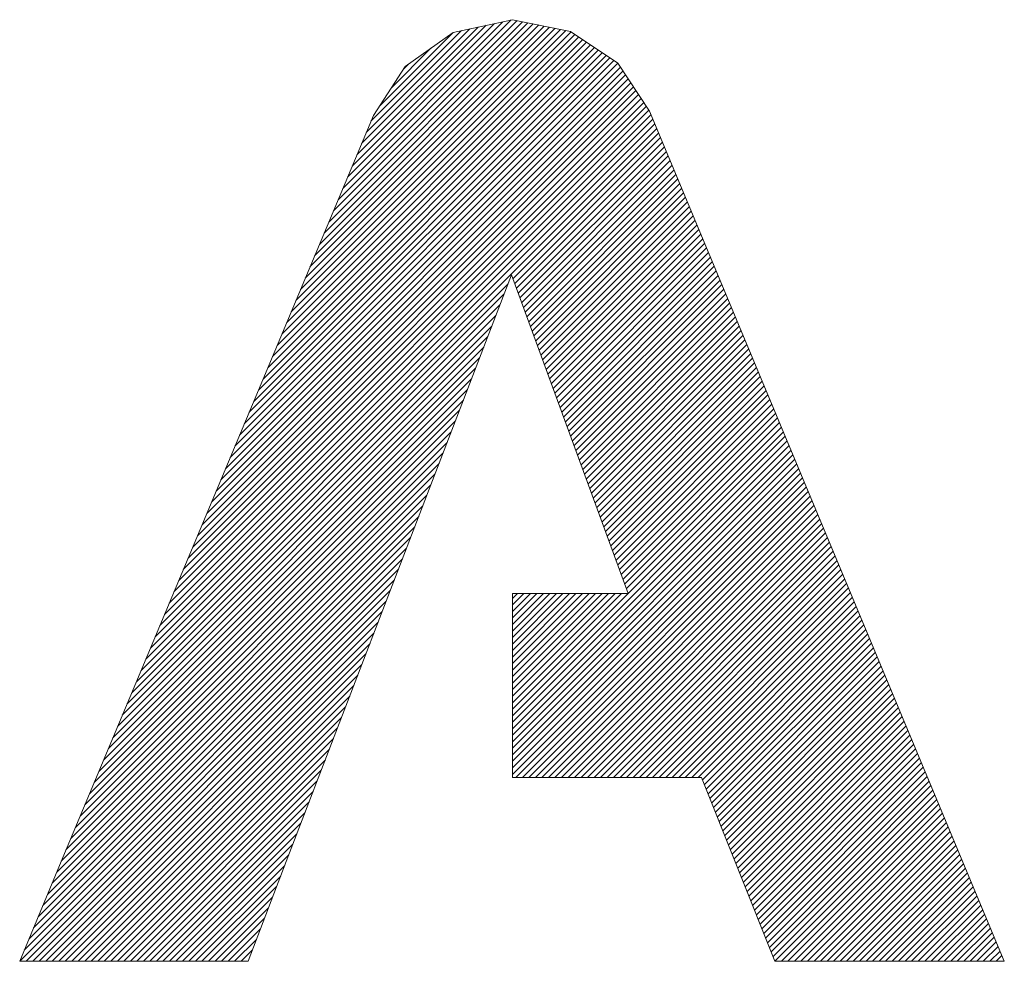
# Model space of a CAD drawing. Header units: millimetres. Extents: x 0 to 415, y 0 to 292.
# Tile 7 of 27: x 253.89 to 259.21, y 11.52 to 16.61. Entities that reach past the tile are written whole.
import ezdxf

# ---------------------------------------------------------------- set-up
doc = ezdxf.new("R2010")
doc.units = ezdxf.units.MM
doc.layers.add('256', color=7, linetype='Continuous', true_color=0xffffff)

# ---------------------------------------------------------------- blocks, each defined once
blk = doc.blocks.new('HATCH7')
at = {"color": 5, "lineweight": 13}
for p, q in [((255.43061, 15.212746), (256.781263, 16.563399)), ((255.455985, 15.273334), (256.751946, 16.569295)), ((255.48136, 15.333921), (256.722629, 16.57519)), ((255.506735, 15.394508), (256.693312, 16.581085)), ((255.532109, 15.455095), (256.663995, 16.58698)), ((255.557484, 15.515682), (256.634677, 16.592876)), ((255.582859, 15.57627), (256.60536, 16.598771)), ((255.608234, 15.636857), (256.576043, 16.604666)), ((255.633608, 15.697444), (256.544171, 16.608007)), ((255.658983, 15.758031), (256.499351, 16.598399)), ((255.684358, 15.818618), (256.454531, 16.588791)), ((255.709733, 15.879206), (256.40971, 16.579183)), ((255.735107, 15.939793), (256.36489, 16.569576)), ((255.303737, 14.90981), (256.910053, 16.516127)), ((255.329111, 14.970397), (256.889028, 16.530314)), ((255.354486, 15.030985), (256.868003, 16.544502)), ((255.379861, 15.091572), (256.839898, 16.551609)), ((255.405236, 15.152159), (256.810581, 16.557504)), ((255.760482, 16.00038), (256.32007, 16.559968)), ((255.785857, 16.060967), (256.27525, 16.55036)), ((255.830545, 16.140868), (256.230429, 16.540752)), ((255.202238, 14.667461), (256.994154, 16.459377)), ((255.227613, 14.728049), (256.973129, 16.473565)), ((255.252987, 14.788636), (256.952104, 16.487752)), ((255.278362, 14.849223), (256.931079, 16.50194)), ((255.896241, 16.241777), (256.109656, 16.455191)), ((255.100739, 14.425112), (257.078254, 16.402628)), ((255.126114, 14.4857), (257.057229, 16.416815)), ((255.151488, 14.546287), (257.036204, 16.431002)), ((255.176863, 14.606874), (257.015179, 16.44519)), ((255.024615, 14.243351), (257.134574, 16.353311)), ((255.049989, 14.303938), (257.120304, 16.374253)), ((255.075364, 14.364525), (257.099279, 16.38844)), ((255.961937, 16.342685), (255.988283, 16.36903)), ((254.973865, 14.122176), (257.162697, 16.311008)), ((254.99924, 14.182764), (257.148636, 16.332159)), ((254.897741, 13.940415), (257.204881, 16.247555)), ((254.923116, 14.001002), (257.19082, 16.268706)), ((254.94849, 14.061589), (257.176758, 16.289857)), ((254.846991, 13.81924), (257.233004, 16.205253)), ((254.872366, 13.879828), (257.218942, 16.226404)), ((254.770867, 13.637479), (257.275188, 16.141799)), ((254.796242, 13.698066), (257.261126, 16.16295)), ((254.821617, 13.758653), (257.247065, 16.184101)), ((254.720118, 13.516304), (257.300505, 16.096692)), ((254.745492, 13.576891), (257.289249, 16.120648)), ((254.669368, 13.39513), (257.321248, 16.047009)), ((254.694743, 13.455717), (257.310876, 16.071851)), ((254.643993, 13.334543), (257.331619, 16.022168)), ((256.553863, 15.2092), (257.34199, 15.997327)), ((256.56331, 15.183434), (257.352361, 15.972485)), ((256.572757, 15.157669), (257.362732, 15.947644)), ((256.582204, 15.131903), (257.373104, 15.922803)), ((256.591651, 15.106138), (257.383475, 15.897962)), ((256.601098, 15.080372), (257.393846, 15.87312)), ((256.610545, 15.054607), (257.404217, 15.848279)), ((256.619992, 15.028841), (257.414588, 15.823438)), ((256.629439, 15.003076), (257.42496, 15.798597)), ((256.638886, 14.97731), (257.435331, 15.773755)), ((256.648332, 14.951544), (257.445702, 15.748914)), ((256.657779, 14.925779), (257.456073, 15.724073)), ((256.667226, 14.900013), (257.466444, 15.699231)), ((256.676673, 14.874248), (257.476816, 15.67439)), ((256.68612, 14.848482), (257.487187, 15.649549)), ((256.695567, 14.822717), (257.497558, 15.624708)), ((256.705014, 14.796951), (257.507929, 15.599866)), ((256.714461, 14.771186), (257.5183, 15.575025)), ((256.723908, 14.74542), (257.528672, 15.550184)), ((256.733355, 14.719654), (257.539043, 15.525343)), ((256.742802, 14.693889), (257.549414, 15.500501)), ((256.752249, 14.668123), (257.559785, 15.47566)), ((256.761695, 14.642358), (257.570156, 15.450819)), ((256.771142, 14.616592), (257.580528, 15.425977)), ((256.780589, 14.590827), (257.590899, 15.401136)), ((256.790036, 14.565061), (257.60127, 15.376295)), ((256.799483, 14.539296), (257.611641, 15.351454)), ((256.80893, 14.51353), (257.622012, 15.326612)), ((256.818377, 14.487764), (257.632384, 15.301771)), ((256.827824, 14.461999), (257.642755, 15.27693)), ((256.837271, 14.436233), (257.653126, 15.252089)), ((254.618619, 13.273955), (256.527293, 15.18263)), ((256.846718, 14.410468), (257.663497, 15.227247)), ((256.856165, 14.384702), (257.673868, 15.202406)), ((256.865612, 14.358937), (257.68424, 15.177565)), ((254.593244, 13.213368), (256.505335, 15.125459)), ((256.875059, 14.333171), (257.694611, 15.152723)), ((256.884505, 14.307406), (257.704982, 15.127882)), ((256.893952, 14.28164), (257.715353, 15.103041)), ((256.903399, 14.255874), (257.725724, 15.0782)), ((254.567869, 13.152781), (256.483376, 15.068288)), ((256.912846, 14.230109), (257.736096, 15.053358)), ((256.922293, 14.204343), (257.746467, 15.028517)), ((254.542494, 13.092194), (256.461417, 15.011116)), ((256.93174, 14.178578), (257.756838, 15.003676)), ((256.941187, 14.152812), (257.767209, 14.978834)), ((254.51712, 13.031607), (256.439458, 14.953945)), ((256.950634, 14.127047), (257.77758, 14.953993)), ((256.960081, 14.101281), (257.787952, 14.929152)), ((254.491745, 12.971019), (256.417499, 14.896774)), ((256.969528, 14.075516), (257.798323, 14.904311)), ((256.978975, 14.04975), (257.808694, 14.879469)), ((254.46637, 12.910432), (256.39554, 14.839602)), ((256.988422, 14.023985), (257.819065, 14.854628)), ((256.997868, 13.998219), (257.829436, 14.829787)), ((257.007315, 13.972453), (257.839808, 14.804946)), ((254.440996, 12.849845), (256.373582, 14.782431)), ((257.016762, 13.946688), (257.850179, 14.780104)), ((257.026209, 13.920922), (257.86055, 14.755263)), ((254.415621, 12.789258), (256.351623, 14.72526)), ((257.035656, 13.895157), (257.870921, 14.730422)), ((257.045103, 13.869391), (257.881292, 14.70558)), ((254.390246, 12.72867), (256.329664, 14.668088)), ((257.05455, 13.843626), (257.891664, 14.680739)), ((257.063997, 13.81786), (257.902035, 14.655898)), ((254.364871, 12.668083), (256.307705, 14.610917)), ((257.073444, 13.792095), (257.912406, 14.631057)), ((257.082891, 13.766329), (257.922777, 14.606215)), ((254.339497, 12.607496), (256.285746, 14.553746)), ((257.092338, 13.740563), (257.933148, 14.581374)), ((257.101785, 13.714798), (257.94352, 14.556533)), ((254.314122, 12.546909), (256.263787, 14.496574)), ((257.111232, 13.689032), (257.953891, 14.531692)), ((257.120678, 13.663267), (257.964262, 14.50685)), ((254.288747, 12.486322), (256.241829, 14.439403)), ((257.130125, 13.637501), (257.974633, 14.482009)), ((257.139572, 13.611736), (257.985004, 14.457168)), ((257.149019, 13.58597), (257.995375, 14.432326)), ((254.263372, 12.425734), (256.21987, 14.382232)), ((257.158466, 13.560205), (258.005747, 14.407485)), ((257.167913, 13.534439), (258.016118, 14.382644)), ((254.237998, 12.365147), (256.197911, 14.32506)), ((256.551557, 12.847658), (258.03686, 14.332961)), ((257.17736, 13.508673), (258.026489, 14.357803)), ((256.551557, 12.812446), (258.047231, 14.30812)), ((256.551557, 12.777233), (258.057603, 14.283279)), ((254.212623, 12.30456), (256.175952, 14.267889)), ((256.551557, 12.742021), (258.067974, 14.258437)), ((256.551557, 12.706808), (258.078345, 14.233596)), ((254.187248, 12.243973), (256.153993, 14.210718)), ((256.551557, 12.671596), (258.088716, 14.208755)), ((256.551557, 12.636383), (258.099087, 14.183914)), ((254.161873, 12.183386), (256.132034, 14.153546)), ((256.551557, 12.601171), (258.109459, 14.159072)), ((256.551557, 12.565958), (258.11983, 14.134231)), ((254.136499, 12.122798), (256.110075, 14.096375)), ((256.551557, 12.530746), (258.130201, 14.10939)), ((256.569896, 12.513872), (258.140572, 14.084549)), ((256.605108, 12.513872), (258.150943, 14.059707)), ((254.111124, 12.062211), (256.088117, 14.039204)), ((256.640321, 12.513872), (258.161315, 14.034866)), ((256.675533, 12.513872), (258.171686, 14.010025)), ((254.086111, 12.001985), (256.066158, 13.982033)), ((256.710746, 12.513872), (258.182057, 13.985183)), ((256.745958, 12.513872), (258.192428, 13.960342)), ((254.06111, 11.941773), (256.044199, 13.924861)), ((256.781171, 12.513872), (258.202799, 13.935501)), ((256.816383, 12.513872), (258.213171, 13.91066)), ((254.03611, 11.88156), (256.02224, 13.86769)), ((256.851595, 12.513872), (258.223542, 13.885818)), ((256.886808, 12.513872), (258.233913, 13.860977)), ((254.01111, 11.821347), (256.000281, 13.810519)), ((256.92202, 12.513872), (258.244284, 13.836136)), ((256.957233, 12.513872), (258.254655, 13.811295)), ((253.98611, 11.761134), (255.978322, 13.753347)), ((256.992445, 12.513872), (258.265027, 13.786453)), ((257.027658, 12.513872), (258.275398, 13.761612)), ((253.961109, 11.700922), (255.956364, 13.696176)), ((257.06287, 12.513872), (258.285769, 13.736771)), ((257.098083, 12.513872), (258.29614, 13.711929)), ((257.133295, 12.513872), (258.306511, 13.687088)), ((253.936109, 11.640709), (255.934405, 13.639005)), ((257.168508, 12.513872), (258.316883, 13.662247)), ((257.20372, 12.513872), (258.327254, 13.637406)), ((253.911109, 11.580496), (255.912446, 13.581833)), ((257.238933, 12.513872), (258.337625, 13.612564)), ((257.274145, 12.513872), (258.347996, 13.587723)), ((257.309358, 12.513872), (258.358367, 13.562882)), ((257.34457, 12.513872), (258.368739, 13.538041)), ((253.886108, 11.520283), (255.890487, 13.524662)), ((256.551557, 13.481483), (256.57779, 13.507716)), ((256.551557, 13.44627), (256.613003, 13.507716)), ((256.551557, 13.411058), (256.648215, 13.507716)), ((256.551557, 13.375845), (256.683428, 13.507716)), ((256.551557, 13.340633), (256.71864, 13.507716)), ((256.551557, 13.30542), (256.753853, 13.507716)), ((256.551557, 13.270208), (256.789065, 13.507716)), ((256.551557, 13.234995), (256.824278, 13.507716)), ((256.551557, 13.199783), (256.85949, 13.507716)), ((256.551557, 13.16457), (256.894703, 13.507716)), ((256.551557, 13.129358), (256.929915, 13.507716)), ((256.551557, 13.094145), (256.965128, 13.507716)), ((256.551557, 13.058933), (257.00034, 13.507716)), ((256.551557, 13.02372), (257.035553, 13.507716)), ((256.551557, 12.988508), (257.070765, 13.507716)), ((256.551557, 12.953295), (257.105978, 13.507716)), ((256.551557, 12.918083), (257.14119, 13.507716)), ((256.551557, 12.882871), (257.176402, 13.507716)), ((257.379783, 12.513872), (258.37911, 13.513199)), ((257.414995, 12.513872), (258.389481, 13.488358)), ((253.921235, 11.520198), (255.868528, 13.467491)), ((257.450208, 12.513872), (258.399852, 13.463517)), ((257.48542, 12.513872), (258.410223, 13.438675)), ((253.956448, 11.520198), (255.846569, 13.410319)), ((257.520632, 12.513872), (258.420595, 13.413834)), ((257.555845, 12.513872), (258.430966, 13.388993)), ((253.99166, 11.520198), (255.82461, 13.353148)), ((257.578837, 12.501651), (258.441337, 13.364152)), ((257.588882, 12.476485), (258.451708, 13.33931)), ((257.598928, 12.451318), (258.462079, 13.314469)), ((254.026873, 11.520198), (255.802652, 13.295977)), ((257.608973, 12.426151), (258.472451, 13.289628)), ((257.619019, 12.400984), (258.482822, 13.264786)), ((254.062085, 11.520198), (255.780693, 13.238805)), ((257.629064, 12.375817), (258.493193, 13.239945)), ((257.63911, 12.35065), (258.503564, 13.215104)), ((254.097298, 11.520198), (255.758734, 13.181634)), ((257.649155, 12.325483), (258.513935, 13.190263)), ((257.659201, 12.300316), (258.524307, 13.165421)), ((254.13251, 11.520198), (255.736775, 13.124463)), ((257.669246, 12.275149), (258.534678, 13.14058)), ((257.679292, 12.249982), (258.545049, 13.115739)), ((254.167723, 11.520198), (255.714816, 13.067291)), ((257.689337, 12.224815), (258.55542, 13.090898)), ((257.699383, 12.199648), (258.565791, 13.066056)), ((254.202935, 11.520198), (255.692857, 13.01012)), ((257.709428, 12.174481), (258.576163, 13.041215)), ((257.719474, 12.149314), (258.586534, 13.016374)), ((254.238148, 11.520198), (255.670899, 12.952949)), ((257.729519, 12.124147), (258.596905, 12.991532)), ((257.739565, 12.09898), (258.607276, 12.966691)), ((257.74961, 12.073813), (258.617647, 12.94185)), ((254.27336, 11.520198), (255.64894, 12.895778)), ((257.759656, 12.048646), (258.628019, 12.917009)), ((257.769701, 12.023479), (258.63839, 12.892167)), ((254.308573, 11.520198), (255.626981, 12.838606)), ((257.779747, 11.998312), (258.648761, 12.867326)), ((257.789792, 11.973145), (258.659132, 12.842485)), ((254.343785, 11.520198), (255.605022, 12.781435)), ((257.799838, 11.947978), (258.669503, 12.817644)), ((257.809883, 11.922811), (258.679875, 12.792802)), ((257.819929, 11.897644), (258.690246, 12.767961)), ((257.829974, 11.872477), (258.700617, 12.74312)), ((254.378998, 11.520198), (255.583063, 12.724264)), ((257.84002, 11.84731), (258.710988, 12.718278)), ((257.850065, 11.822143), (258.721359, 12.693437)), ((254.41421, 11.520198), (255.561104, 12.667092)), ((257.860111, 11.796976), (258.731731, 12.668596)), ((257.870156, 11.771809), (258.742102, 12.643755)), ((254.449423, 11.520198), (255.539146, 12.609921)), ((257.880202, 11.746642), (258.752473, 12.618913)), ((257.890247, 11.721475), (258.762844, 12.594072)), ((257.900293, 11.696308), (258.773215, 12.569231)), ((254.484635, 11.520198), (255.517187, 12.55275)), ((257.910338, 11.671141), (258.783586, 12.54439)), ((257.920384, 11.645974), (258.793958, 12.519548)), ((254.519848, 11.520198), (255.495228, 12.495578)), ((257.930429, 11.620807), (258.804329, 12.494707)), ((257.940475, 11.59564), (258.8147, 12.469866)), ((254.55506, 11.520198), (255.473269, 12.438407)), ((257.95052, 11.570473), (258.825071, 12.445024)), ((257.960566, 11.545306), (258.835442, 12.420183)), ((254.590272, 11.520198), (255.45131, 12.381236)), ((257.97067, 11.520198), (258.845814, 12.395342)), ((258.005882, 11.520198), (258.856185, 12.370501)), ((254.625485, 11.520198), (255.429351, 12.324064)), ((258.041095, 11.520198), (258.866556, 12.345659)), ((258.076307, 11.520198), (258.876927, 12.320818)), ((254.660697, 11.520198), (255.407392, 12.266893)), ((258.11152, 11.520198), (258.887298, 12.295977)), ((258.146732, 11.520198), (258.89767, 12.271135)), ((254.69591, 11.520198), (255.385434, 12.209722)), ((258.181945, 11.520198), (258.908041, 12.246294)), ((258.217157, 11.520198), (258.918412, 12.221453)), ((258.25237, 11.520198), (258.928783, 12.196612)), ((254.731122, 11.520198), (255.363475, 12.15255)), ((258.287582, 11.520198), (258.939154, 12.17177)), ((258.322795, 11.520198), (258.949526, 12.146929)), ((254.766335, 11.520198), (255.341516, 12.095379)), ((258.358007, 11.520198), (258.959897, 12.122088)), ((258.393219, 11.520198), (258.970268, 12.097247)), ((254.801547, 11.520198), (255.319594, 12.038245)), ((258.428432, 11.520198), (258.980639, 12.072405)), ((258.463644, 11.520198), (258.99101, 12.047564)), ((258.498857, 11.520198), (259.001382, 12.022723)), ((258.534069, 11.520198), (259.011753, 11.997881)), ((254.83676, 11.520198), (255.297731, 11.981169)), ((258.569282, 11.520198), (259.022124, 11.97304)), ((258.604494, 11.520198), (259.032495, 11.948199)), ((254.871972, 11.520198), (255.275868, 11.924094)), ((258.639707, 11.520198), (259.042866, 11.923358)), ((258.674919, 11.520198), (259.053238, 11.898516)), ((254.907185, 11.520198), (255.254005, 11.867018)), ((258.710132, 11.520198), (259.063609, 11.873675)), ((258.745344, 11.520198), (259.07398, 11.848834)), ((258.780557, 11.520198), (259.084351, 11.823993)), ((254.942397, 11.520198), (255.232142, 11.809943)), ((258.815769, 11.520198), (259.094722, 11.799151)), ((258.850982, 11.520198), (259.105094, 11.77431)), ((254.97761, 11.520198), (255.210279, 11.752867)), ((258.886194, 11.520198), (259.115465, 11.749469)), ((258.921407, 11.520198), (259.125836, 11.724627)), ((255.012822, 11.520198), (255.188416, 11.695792)), ((258.956619, 11.520198), (259.136207, 11.699786)), ((258.991832, 11.520198), (259.146578, 11.674945)), ((255.048035, 11.520198), (255.166553, 11.638716)), ((259.027044, 11.520198), (259.15695, 11.650104)), ((259.062256, 11.520198), (259.167321, 11.625262)), ((255.083247, 11.520198), (255.14469, 11.581641)), ((259.097469, 11.520198), (259.177692, 11.600421)), ((259.132681, 11.520198), (259.188063, 11.57558)), ((259.167894, 11.520198), (259.198434, 11.550738))]:
    blk.add_line(p, q, dxfattribs=at)

msp = doc.modelspace()

# ---------------------------------------------------------------- linework, layer by layer
at = {"layer": '256', "color": 5, "linetype": 'Continuous', "lineweight": 18}
for p, q in [((256.5516, 16.6096), (256.2301, 16.5407)), ((256.2301, 16.5407), (256.5516, 16.6096)), ((256.8649, 16.5466), (256.5516, 16.6096)), ((256.5516, 16.6096), (256.8649, 16.5466)), ((256.2301, 16.5407), (255.9712, 16.3569)), ((255.9712, 16.3569), (256.2301, 16.5407)), ((257.1209, 16.3738), (256.8649, 16.5466)), ((256.8649, 16.5466), (257.1209, 16.3738)), ((255.9712, 16.3569), (255.7991, 16.0925)), ((255.7991, 16.0925), (255.9712, 16.3569)), ((257.2926, 16.1156), (257.1209, 16.3738)), ((257.1209, 16.3738), (257.2926, 16.1156)), ((255.7991, 16.0925), (254.1103, 12.0601)), ((254.1103, 12.0601), (255.7991, 16.0925)), ((259.2112, 11.5202), (257.2926, 16.1156)), ((257.2926, 16.1156), (259.2112, 11.5202)), ((255.328, 12.0601), (256.5459, 15.231)), ((256.5459, 15.231), (255.328, 12.0601)), ((256.5459, 15.231), (257.1777, 13.5077)), ((257.1777, 13.5077), (256.5459, 15.231)), ((256.5516, 13.5077), (256.5516, 12.5139)), ((257.1777, 13.5077), (256.5516, 13.5077)), ((256.5516, 13.5077), (257.1777, 13.5077)), ((256.5516, 12.5139), (256.5516, 13.5077)), ((256.5516, 12.5139), (257.574, 12.5139)), ((257.574, 12.5139), (256.5516, 12.5139)), ((257.574, 12.5139), (257.9706, 11.5202)), ((257.9706, 11.5202), (257.574, 12.5139)), ((254.1103, 12.0601), (253.8861, 11.5202)), ((253.8861, 11.5202), (254.1103, 12.0601)), ((255.1212, 11.5202), (255.328, 12.0601)), ((255.328, 12.0601), (255.1212, 11.5202)), ((253.8861, 11.5202), (255.1212, 11.5202)), ((255.1212, 11.5202), (253.8861, 11.5202)), ((257.9706, 11.5202), (259.2112, 11.5202)), ((259.2112, 11.5202), (257.9706, 11.5202))]:
    msp.add_line(p, q, dxfattribs=at)

# ---------------------------------------------------------------- block references
at = {"layer": '256', "color": 5, "linetype": 'Continuous', "lineweight": 13}
msp.add_blockref('HATCH7', (0, 0), dxfattribs=at)

doc.saveas('drawing.dxf')
